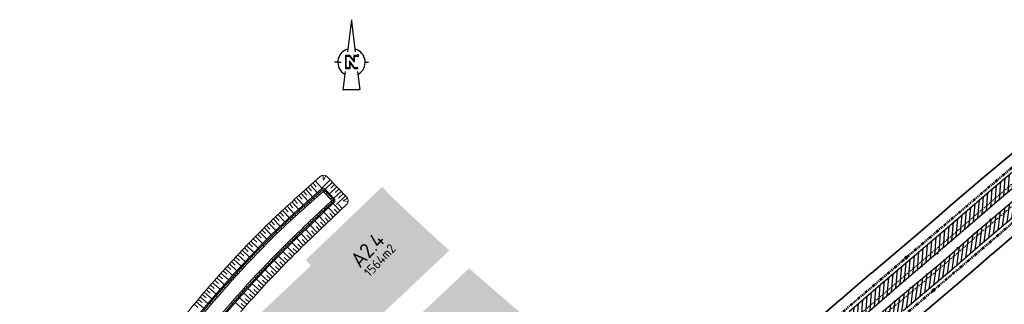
# Model space of a CAD drawing. Header units: metres. Extents: x 103182 to 107392, y 427230 to 428724.
# Tile 11 of 42: x 104207 to 104598, y 428185 to 428298. Entities that reach past the tile are written whole.
import ezdxf

# ---------------------------------------------------------------- set-up
doc = ezdxf.new("R2010")
doc.units = ezdxf.units.M
for name, pattern in [('AM-AS', [16, 10, -2, 2, -2]), ('DASHED2', [0.375, 0.25, -0.125]), ('RI-DRAINAGE', [19.2, 6, -1.8, 1.8, -1.8, 2.4, -1.8, 1.8, -1.8])]:
    doc.linetypes.add(name, pattern=pattern)
for name, color, linetype in [('!tm_306-raster_symb', 7, 'Continuous'), ('5m1 zonering', 252, 'Continuous'), ('5m1 zonering hatch', 10, 'Continuous')]:
    doc.layers.add(name, color=color, linetype=linetype)
for name, color, linetype, lineweight in [('12.5m1 zonering', 210, 'AM-AS', 25), ('_BPD_uitgifte hatch noord', 50, 'Continuous', 0), ('_VOLKER WESSELS_uitgifte hatch noord', 61, 'Continuous', 0), ('N-GV-GW-TALUD_TEEN-G', 90, 'Continuous', 35), ('N-WE-GW-TALUD_KRUIN-G', 90, 'Continuous', 35), ('N-WE-GW-TALUDARCERING_KORT-G', 96, 'Continuous', 50), ('N-WE-GW-TALUDARCERING_LANG-G', 96, 'Continuous', 18), ('N-WE-IE-TERREINAFSCHEIDING_KUNSTMATIG_HEKWERK-G', 20, 'IE-TERREINAFSCHEIDING-KUNSTMATIG', 35), ('N-WE-RI-DRAINAGE_DRAIN-G', 90, 'RI-DRAINAGE', 35), ('N-WE-VH-VERHARDING-G', 252, 'Continuous', 18), ('X-XX-AL-ORIENTATIE-S', 7, 'Continuous', 25)]:
    doc.layers.add(name, color=color, linetype=linetype, lineweight=lineweight)
doc.layers.add('_TRIVIRE_uitgfite hatch noord', color=7, linetype='Continuous', lineweight=0, true_color=0xe3bb5f)
doc.layers.add('Uigifte VolkerWessels A2.4 noord', color=7, linetype='Continuous', transparency=0.5)
doc.layers.add('Uitgifte VolkerWessels opp noord', color=7, linetype='Continuous', transparency=0.5)
doc.styles.add('NLCS-ISO-M500-T25', font='NLCS-ISO.ttf', dxfattribs={"height": 1.25})
doc.linetypes.add('IE-TERREINAFSCHEIDING-KUNSTMATIG', pattern='A,4,[82,NLCS.SHX,S=0.75,R=90,X=0,Y=0],4,-2', length=10)

# ---------------------------------------------------------------- blocks, each defined once
blk = doc.blocks.new('Noordpijl Advin')
blk.add_hatch(color=256).paths.add_polyline_path([(2.18, 2.74), (0.92, 2.74), (0.92, 0.69), (-0.59, 2.74), (-2.32, 2.74), (-2.32, -2.44), (-0.56, -2.44), (-0.56, -0.24), (1.04, -2.44), (2.54, -2.44), (2.54, -2.17), (1.18, -2.17), (-0.83, 0.59), (-0.83, -2.17), (-2.05, -2.17), (-2.05, 2.47), (-0.72, 2.47), (0.91, 0.24), (1.19, 0.24), (1.19, 2.47), (2.18, 2.47, 5.532946)])
for p, q in [((0.03, 16.93), (-1.54, 4.14)), ((-2.5, -3.65), (-3.41, -11.07))]:
    blk.add_line(p, q)
for points in [[(-0.05, 16.28), (1.46, 4.17)], [(-5.42, 0), (-6.7, 0)], [(-5.42, 0), (-4.14, 0)], [(5.42, 0), (6.7, 0)], [(2.44, -3.69), (3.34, -10.91), (-3.39, -10.91)]]:
    blk.add_lwpolyline(points)
blk.add_lwpolyline([(2.18, 2.74), (0.92, 2.74), (0.92, 0.69), (-0.59, 2.74), (-2.32, 2.74), (-2.32, -2.44), (-0.56, -2.44), (-0.56, -0.24), (1.04, -2.44), (2.54, -2.44), (2.54, -2.17), (1.18, -2.17), (-0.83, 0.59), (-0.83, -2.17), (-2.05, -2.17), (-2.05, 2.47), (-0.72, 2.47), (0.91, 0.24), (1.19, 0.24), (1.19, 2.47), (2.18, 2.47), (2.18, 2.47, 5.532946)], format="xyb", close=True)
for start, end in [(105.0458, 240.9591), (300.177, 74.0417)]:
    blk.add_arc((0, 0), 5.42, start, end)
for points in [[(-0.05, 16.28), (0.03, 16.93), (1.46, 4.17), (1.63, 4.11)], [(2.42, -3.7), (2.57, -3.59), (3.34, -10.91), (3.52, -11.07)], [(-3.41, -11.07), (-3.39, -10.91), (3.52, -11.07), (3.34, -10.91)]]:
    blk.add_solid(points)
blk = doc.blocks.new('talud')
at = {"layer": 'N-GV-GW-TALUD_TEEN-G', "color": 251, "lineweight": 0, "ltscale": 10, "flags": 128}
for points in [[(104246.72, 428144.1, 0.003549), (104251.38, 428148.96, -0.000023), (104251.43, 428149.01, 0.019357), (104275.45, 428176.5, -0.026452), (104307.28, 428211.91, -0.010648), (104321.28, 428224.91), (104327.21, 428230.18), (104330.62, 428226.59), (104319.47, 428215.97, 0.006491), (104311.2, 428207.91, 0.00213), (104311.12, 428207.83, 0.026316), (104279.81, 428172.99, -0.032915), (104237.24, 428126.85, -0.007018), (104227.38, 428117.75, -0.025862), (104188.96, 428086.71, 0.009168), (104175.94, 428076.89)], [(104245.86, 428144.93, 0.00353), (104250.51, 428149.78, -0.000016), (104250.54, 428149.82, 0.019365), (104274.52, 428177.26, -0.026458), (104306.44, 428212.77, -0.010653), (104320.49, 428225.81), (104326.57, 428231.22, -0.404706), (104327.93, 428231.16), (104331.64, 428227.25, -0.413886), (104331.61, 428225.87), (104320.29, 428215.1, 0.006487), (104312.05, 428207.06, 0.000071), (104311.96, 428206.98, 0.02631), (104280.74, 428172.23, -0.032915), (104238.06, 428125.98, -0.007018), (104228.18, 428116.86, -0.025862), (104189.66, 428085.74, 0.00944), (104176.29, 428075.65)]]:
    blk.add_lwpolyline(points, format="xyb", dxfattribs=at)
at = {"layer": 'N-WE-GW-TALUD_KRUIN-G', "color": 251, "lineweight": 0, "ltscale": 0.2, "flags": 128}
blk.add_lwpolyline([(104251.92, 428157.16, 0.015998), (104271.4, 428179.77, -0.026475), (104303.64, 428215.62, -0.010671), (104317.83, 428228.8), (104326.06, 428236.15, -0.404706), (104328.84, 428236.03), (104336.6, 428227.86, -0.413886), (104336.53, 428225.03), (104323.05, 428212.2, 0.006505), (104314.86, 428204.21, 0.026406), (104283.85, 428169.72, -0.032915), (104240.82, 428123.08, -0.007018), (104230.85, 428113.88, -0.025862), (104192.01, 428082.5, 0.007895), (104180.91, 428074.18), (104180.91, 428074.18)], format="xyb", dxfattribs=at)
at = {"layer": 'N-WE-GW-TALUD_KRUIN-G', "color": 251, "lineweight": 0, "ltscale": 10, "flags": 128}
blk.add_lwpolyline([(104246.22, 428144.59, 0.003538), (104250.87, 428149.44, -0.000019), (104250.91, 428149.48, 0.019362), (104274.91, 428176.94, -0.026455), (104306.79, 428212.41, -0.010651), (104320.82, 428225.43), (104326.9, 428230.84, -0.404706), (104327.57, 428230.82), (104331.28, 428226.91, -0.413886), (104331.26, 428226.23), (104319.95, 428215.46, 0.006488), (104311.7, 428207.42, 0.000071), (104311.61, 428207.33, 0.026312), (104280.35, 428172.55, -0.032915), (104237.72, 428126.34, -0.007018), (104227.84, 428117.23, -0.025862), (104189.37, 428086.15, 0.009327), (104176.14, 428076.17)], format="xyb", dxfattribs=at)
at = {"layer": 'N-WE-GW-TALUDARCERING_KORT-G', "color": 251, "lineweight": 0}
for p, q in [((104323.15, 428233.55), (104324.49, 428232.06)), ((104330.06, 428234.74), (104326.66, 428231.51)), ((104327.04, 428236.62), (104327.39, 428234.65)), ((104319.42, 428230.22), (104320.76, 428228.73)), ((104321.29, 428231.89), (104322.63, 428230.39)), ((104326.11, 428230.14), (104326.35, 428229.88)), ((104328.06, 428230.31), (104327.8, 428230.06)), ((104331.78, 428232.93), (104330.33, 428231.55)), ((104333.51, 428231.12), (104332.05, 428229.74)), ((104335.23, 428229.3), (104333.29, 428227.46)), ((104313.85, 428225.21), (104315.19, 428223.73)), ((104315.7, 428226.89), (104317.04, 428225.4)), ((104317.56, 428228.56), (104318.89, 428227.06)), ((104322.38, 428226.82), (104322.61, 428226.56)), ((104324.25, 428228.48), (104324.48, 428228.22)), ((104329.78, 428228.49), (104329.52, 428228.25)), ((104331.41, 428226.63), (104330.99, 428226.58)), ((104336.9, 428227.45), (104335.15, 428226.48)), ((104310.17, 428221.82), (104311.53, 428220.36)), ((104312, 428223.52), (104313.36, 428222.05)), ((104316.8, 428221.81), (104317.03, 428221.55)), ((104318.65, 428223.49), (104318.88, 428223.23)), ((104320.51, 428225.16), (104320.74, 428224.9)), ((104326.15, 428221.36), (104325.91, 428221.62)), ((104327.96, 428223.09), (104327.72, 428223.34)), ((104329.77, 428224.81), (104329.53, 428225.06)), ((104331.2, 428219.95), (104329.82, 428221.4)), ((104333.01, 428221.68), (104331.63, 428223.12)), ((104334.82, 428223.4), (104333.36, 428224.93)), ((104306.53, 428218.39), (104307.91, 428216.95)), ((104308.34, 428220.11), (104309.71, 428218.66)), ((104313.12, 428218.42), (104313.36, 428218.17)), ((104314.95, 428220.12), (104315.19, 428219.86)), ((104322.53, 428217.91), (104322.29, 428218.17)), ((104324.34, 428219.64), (104324.1, 428219.89)), ((104327.57, 428216.51), (104326.19, 428217.95)), ((104329.38, 428218.23), (104328.01, 428219.68)), ((104302.94, 428214.92), (104304.35, 428213.51)), ((104304.72, 428216.67), (104306.11, 428215.23)), ((104309.48, 428214.99), (104309.72, 428214.74)), ((104311.29, 428216.71), (104311.53, 428216.46)), ((104318.91, 428214.47), (104318.66, 428214.72)), ((104320.72, 428216.19), (104320.48, 428216.44)), ((104323.95, 428213.06), (104322.57, 428214.51)), ((104325.76, 428214.78), (104324.38, 428216.23)), ((104299.43, 428211.35), (104300.86, 428209.96)), ((104301.18, 428213.14), (104302.6, 428211.74)), ((104304.14, 428209.73), (104304.39, 428209.48)), ((104305.89, 428211.51), (104306.14, 428211.26)), ((104307.67, 428213.26), (104307.92, 428213.01)), ((104315.31, 428210.99), (104315.07, 428211.24)), ((104317.1, 428212.73), (104316.86, 428212.99)), ((104320.34, 428209.6), (104318.95, 428211.04)), ((104322.14, 428211.33), (104320.76, 428212.78)), ((104294.24, 428205.94), (104295.7, 428204.57)), ((104295.96, 428207.75), (104297.41, 428206.37)), ((104297.69, 428209.56), (104299.13, 428208.17)), ((104300.65, 428206.15), (104300.9, 428205.9)), ((104302.39, 428207.94), (104302.64, 428207.7)), ((104309.99, 428205.7), (104309.74, 428205.95)), ((104311.76, 428207.48), (104311.51, 428207.72)), ((104313.53, 428209.24), (104313.28, 428209.49)), ((104314.99, 428204.34), (104313.58, 428205.76)), ((104316.76, 428206.11), (104315.36, 428207.53)), ((104318.55, 428207.86), (104317.15, 428209.29)), ((104290.83, 428202.28), (104292.3, 428200.92)), ((104292.53, 428204.11), (104293.99, 428202.75)), ((104297.21, 428202.52), (104297.46, 428202.28)), ((104298.92, 428204.34), (104299.18, 428204.1)), ((104306.5, 428202.13), (104306.25, 428202.37)), ((104308.24, 428203.92), (104307.99, 428204.17)), ((104311.47, 428200.79), (104310.04, 428202.19)), ((104313.23, 428202.57), (104311.8, 428203.98)), ((104287.46, 428198.58), (104288.95, 428197.25)), ((104289.14, 428200.44), (104290.62, 428199.09)), ((104293.8, 428198.86), (104294.06, 428198.62)), ((104295.5, 428200.7), (104295.75, 428200.46)), ((104303.04, 428198.51), (104302.79, 428198.75)), ((104304.77, 428200.32), (104304.51, 428200.57)), ((104308, 428197.19), (104306.55, 428198.58)), ((104309.73, 428199), (104308.29, 428200.39)), ((104284.14, 428194.85), (104285.64, 428193.53)), ((104285.79, 428196.72), (104287.29, 428195.39)), ((104290.44, 428195.16), (104290.7, 428194.93)), ((104292.11, 428197.02), (104292.37, 428196.78)), ((104299.63, 428194.86), (104299.37, 428195.1)), ((104301.33, 428196.69), (104301.08, 428196.93)), ((104304.57, 428193.56), (104303.1, 428194.92)), ((104306.28, 428195.38), (104304.82, 428196.75)), ((104280.85, 428191.08), (104282.36, 428189.78)), ((104282.49, 428192.97), (104283.99, 428191.66)), ((104287.11, 428191.43), (104287.38, 428191.19)), ((104288.77, 428193.3), (104289.03, 428193.07)), ((104296.26, 428191.17), (104296, 428191.4)), ((104297.94, 428193.02), (104297.68, 428193.25)), ((104301.17, 428189.89), (104299.7, 428191.23)), ((104302.87, 428191.73), (104301.4, 428193.08)), ((104277.6, 428187.28), (104279.13, 428185.99)), ((104279.22, 428189.19), (104280.74, 428187.89)), ((104283.83, 428187.65), (104284.1, 428187.42)), ((104285.47, 428189.54), (104285.73, 428189.31)), ((104292.93, 428187.44), (104292.67, 428187.67)), ((104294.59, 428189.31), (104294.33, 428189.54)), ((104297.82, 428186.17), (104296.33, 428187.51)), ((104299.49, 428188.03), (104298.01, 428189.37)), ((104276, 428185.37), (104277.53, 428184.08)), ((104282.21, 428185.75), (104282.47, 428185.53)), ((104291.28, 428185.56), (104291.02, 428185.79)), ((104296.17, 428184.3), (104294.67, 428185.63))]:
    blk.add_line(p, q, dxfattribs=at)
at = {"layer": 'N-WE-GW-TALUDARCERING_LANG-G', "color": 251, "lineweight": 0}
for p, q in [((104324.09, 428234.39), (104326.66, 428231.51)), ((104328.26, 428236.45), (104327.39, 428234.65)), ((104330.92, 428233.84), (104328.02, 428231.07)), ((104318.49, 428229.39), (104321.16, 428226.4)), ((104320.36, 428231.05), (104323.03, 428228.07)), ((104322.22, 428232.72), (104324.9, 428229.73)), ((104325.18, 428229.31), (104325.64, 428228.79)), ((104327.07, 428230.94), (104327.39, 428229.99)), ((104328.92, 428229.4), (104328.41, 428228.92)), ((104332.64, 428232.02), (104329.74, 428229.26)), ((104334.37, 428230.21), (104331.46, 428227.45)), ((104314.77, 428226.05), (104317.46, 428223.09)), ((104316.63, 428227.72), (104319.3, 428224.74)), ((104321.44, 428225.99), (104321.91, 428225.46)), ((104323.31, 428227.65), (104323.78, 428227.13)), ((104330.64, 428227.59), (104330.13, 428227.1)), ((104330.68, 428225.67), (104330.19, 428226.18)), ((104333.91, 428222.54), (104331.15, 428225.44)), ((104336.09, 428228.4), (104332.53, 428225.02)), ((104337.14, 428226.24), (104335.15, 428226.48)), ((104311.08, 428222.67), (104313.8, 428219.74)), ((104312.92, 428224.37), (104315.62, 428221.42)), ((104317.72, 428222.65), (104318.19, 428222.13)), ((104319.58, 428224.32), (104320.04, 428223.8)), ((104327.05, 428222.22), (104326.57, 428222.73)), ((104330.29, 428219.09), (104327.53, 428221.99)), ((104328.87, 428223.95), (104328.38, 428224.45)), ((104332.1, 428220.81), (104329.34, 428223.71)), ((104305.62, 428217.53), (104308.39, 428214.64)), ((104307.43, 428219.26), (104310.18, 428216.35)), ((104309.25, 428220.97), (104311.99, 428218.05)), ((104312.21, 428217.57), (104312.68, 428217.06)), ((104314.03, 428219.27), (104314.51, 428218.76)), ((104315.87, 428220.97), (104316.35, 428220.45)), ((104321.62, 428217.05), (104321.14, 428217.56)), ((104323.43, 428218.78), (104322.95, 428219.28)), ((104326.67, 428215.64), (104323.91, 428218.54)), ((104325.24, 428220.5), (104324.76, 428221.01)), ((104328.48, 428217.37), (104325.72, 428220.26)), ((104302.06, 428214.03), (104304.9, 428211.21)), ((104303.82, 428215.8), (104306.6, 428212.92)), ((104308.58, 428214.13), (104309.06, 428213.62)), ((104310.39, 428215.85), (104310.87, 428215.34)), ((104318, 428213.6), (104317.52, 428214.11)), ((104319.81, 428215.33), (104319.33, 428215.84)), ((104323.05, 428212.2), (104320.29, 428215.1)), ((104324.86, 428213.92), (104322.1, 428216.82)), ((104298.56, 428210.46), (104301.43, 428207.67)), ((104300.3, 428212.25), (104303.16, 428209.45)), ((104305.01, 428210.62), (104305.51, 428210.13)), ((104306.78, 428212.39), (104307.27, 428211.9)), ((104314.42, 428210.12), (104313.93, 428210.62)), ((104317.65, 428206.98), (104314.85, 428209.84)), ((104316.21, 428211.86), (104315.72, 428212.37)), ((104319.44, 428208.73), (104316.65, 428211.6)), ((104321.24, 428210.47), (104318.47, 428213.35)), ((104295.1, 428206.85), (104298, 428204.09)), ((104296.82, 428208.66), (104299.71, 428205.89)), ((104301.52, 428207.04), (104302.02, 428206.56)), ((104303.26, 428208.84), (104303.76, 428208.35)), ((104310.87, 428206.59), (104310.38, 428207.08)), ((104314.11, 428203.46), (104311.27, 428206.28)), ((104312.64, 428208.36), (104312.15, 428208.85)), ((104315.88, 428205.23), (104313.05, 428208.06)), ((104291.68, 428203.2), (104294.61, 428200.48)), ((104293.38, 428205.03), (104296.3, 428202.29)), ((104298.06, 428203.43), (104298.57, 428202.95)), ((104299.79, 428205.24), (104300.29, 428204.76)), ((104307.37, 428203.03), (104306.87, 428203.51)), ((104310.6, 428199.89), (104307.73, 428202.68)), ((104309.12, 428204.81), (104308.62, 428205.3)), ((104312.35, 428201.68), (104309.5, 428204.49)), ((104288.3, 428199.51), (104291.26, 428196.82)), ((104289.99, 428201.36), (104292.93, 428198.66)), ((104292.96, 428197.94), (104293.47, 428197.47)), ((104294.65, 428199.78), (104295.16, 428199.3)), ((104296.35, 428201.61), (104296.86, 428201.13)), ((104302.19, 428197.6), (104301.68, 428198.08)), ((104303.9, 428199.42), (104303.4, 428199.9)), ((104307.14, 428196.29), (104304.24, 428199.04)), ((104305.63, 428201.23), (104305.13, 428201.71)), ((104308.86, 428198.1), (104305.98, 428200.87)), ((104284.96, 428195.79), (104287.96, 428193.14)), ((104286.63, 428197.65), (104289.61, 428194.98)), ((104289.6, 428194.23), (104290.12, 428193.76)), ((104291.27, 428196.09), (104291.79, 428195.62)), ((104298.78, 428193.94), (104298.27, 428194.41)), ((104300.48, 428195.78), (104299.97, 428196.25)), ((104303.71, 428192.64), (104300.78, 428195.37)), ((104305.42, 428194.47), (104302.5, 428197.21)), ((104280.03, 428190.14), (104283.07, 428187.53)), ((104281.67, 428192.03), (104284.69, 428189.41)), ((104283.31, 428193.91), (104286.32, 428191.28)), ((104286.29, 428190.49), (104286.82, 428190.02)), ((104287.94, 428192.36), (104288.46, 428191.9)), ((104295.42, 428190.24), (104294.9, 428190.71)), ((104297.1, 428192.09), (104296.58, 428192.56)), ((104300.33, 428188.96), (104297.37, 428191.65)), ((104302.02, 428190.81), (104299.07, 428193.51)), ((104276.8, 428186.32), (104279.86, 428183.75)), ((104278.41, 428188.24), (104281.46, 428185.65)), ((104283.02, 428186.7), (104283.55, 428186.25)), ((104284.65, 428188.6), (104285.18, 428188.14)), ((104292.1, 428186.5), (104291.58, 428186.96)), ((104293.76, 428188.37), (104293.23, 428188.84)), ((104296.99, 428185.24), (104294, 428187.89)), ((104298.66, 428187.11), (104295.68, 428189.78)), ((104295.34, 428183.37), (104292.33, 428186))]:
    blk.add_line(p, q, dxfattribs=at)
blk = doc.blocks.new('Perenlaantje+Akenwijk')
for points in [[(104558.95, 428204.06, 0.198912), (104558.68, 428204.2), (104558.62, 428203.4, 0.668179)], [(104569.92, 428191.19, 0.198912), (104569.65, 428191.33), (104569.58, 428190.54, 0.668179)]]:
    blk.add_hatch(color=256).paths.add_polyline_path(points)
at = {"layer": '5m1 zonering hatch'}
h = blk.add_hatch(dxfattribs=at)
h.set_pattern_fill('ANSI31', color=256, scale=0.5)
h.set_pattern_definition([(265.34017, (104277.8134, 427941.8047), (1.5822527, -0.128968), [])])
h.paths.add_polyline_path([(104437.65, 428098.48), (104414.83, 428078.23), (104402.7, 428068.15), (104384.37, 428052.34), (104373.06, 428042.8), (104354.49, 428026.52), (104329.32, 428004.88), (104312.1, 427989.85), (104291.58, 427971.93), (104252.29, 427937.96), (104240.86, 427928.03), (104244.12, 427924.24), (104255.56, 427934.18), (104294.86, 427968.16), (104315.38, 427986.08), (104332.59, 428001.1), (104357.77, 428022.74), (104376.32, 428039.01), (104387.62, 428048.54), (104405.93, 428064.33), (104418.09, 428074.44), (104439.59, 428093.52)])
h.paths.add_polyline_path([(104455.84, 428107.34), (104461.15, 428111.9), (104479.08, 428127.23), (104495.46, 428141.07), (104508.03, 428151.97), (104521.11, 428163.21), (104532.67, 428172.85), (104539.33, 428178.66), (104551.92, 428189.47), (104557.95, 428194.66), (104576.68, 428210.63), (104583.21, 428216.3), (104595.8, 428227.11), (104615.77, 428244), (104628, 428254.45), (104634.53, 428259.76), (104631.23, 428263.52), (104624.8, 428258.29), (104612.53, 428247.81), (104592.56, 428230.91), (104579.94, 428220.09), (104573.41, 428214.42), (104554.69, 428198.45), (104548.66, 428193.26), (104536.06, 428182.44), (104529.42, 428176.66), (104517.88, 428167.03), (104504.76, 428155.75), (104492.21, 428144.87), (104475.84, 428131.04), (104457.89, 428115.7), (104452.6, 428111.16), (104440.95, 428101.41), (104437.65, 428098.48), (104439.59, 428093.52), (104444.21, 428097.62)])
h = blk.add_hatch(dxfattribs=at)
h.set_pattern_fill('ANSI31', color=256, scale=0.5)
h.set_pattern_definition([(82.1094, (104348.509, 427637.852), (-1.5724696, 0.217935), [])])
h.paths.add_polyline_path([(104455.89, 428095.83), (104471.93, 428109.27), (104497.85, 428131.53), (104510.42, 428142.2), (104529.65, 428158.81), (104535.4, 428163.73), (104544.82, 428171.88), (104551.04, 428177.3), (104557.47, 428182.7), (104576.86, 428198.98), (104589.06, 428209.67), (104615.03, 428231.67), (104627.74, 428242.53), (104640.16, 428253.35), (104636.87, 428257.1), (104624.48, 428246.31), (104611.79, 428235.48), (104585.79, 428213.46), (104573.6, 428202.78), (104554.25, 428186.53), (104547.79, 428181.09), (104541.55, 428175.66), (104532.14, 428167.52), (104526.39, 428162.6), (104507.17, 428146), (104494.61, 428135.33), (104468.7, 428113.08), (104452.62, 428099.62), (104433.39, 428082.55), (104426.75, 428076.82), (104420.62, 428071.55), (104402.02, 428055.9), (104372.95, 428030.74), (104360.29, 428020.1), (104341.54, 428003.41), (104323.23, 427987.9), (104311.92, 427977.88), (104291.99, 427960.41), (104274.55, 427945.59), (104260.33, 427933.17), (104246.57, 427921.39), (104249.84, 427917.6), (104263.6, 427929.39), (104277.81, 427941.8), (104295.26, 427956.62), (104315.23, 427974.13), (104326.5, 427984.12), (104344.82, 427999.64), (104363.56, 428016.32), (104376.19, 428026.94), (104405.27, 428052.1), (104423.86, 428067.75), (104430.02, 428073.03), (104436.68, 428078.79)])
at = {"layer": '!tm_306-raster_symb', "color": 251}
for centre in [(104595.8, 428227.11), (104589.65, 428221.8), (104592.12, 428219.03), (104583.21, 428216.3), (104585.79, 428213.46), (104576.68, 428210.63), (104571.13, 428205.49), (104579.05, 428207.69), (104573.6, 428202.78), (104564.71, 428200.32), (104557.95, 428194.66), (104566.88, 428197.28), (104560.39, 428191.77), (104551.92, 428189.47), (104554.25, 428186.53)]:
    blk.add_circle(centre, 0.2, dxfattribs=at)
at = {"ltscale": 1000}
for p, q in [((104558.7, 428204.37), (104558.09, 428203.85)), ((104558.09, 428203.85), (104558.61, 428203.24)), ((104558.61, 428203.24), (104559.21, 428203.76)), ((104559.21, 428203.76), (104558.7, 428204.37)), ((104569.66, 428191.5), (104569.05, 428190.99)), ((104569.05, 428190.99), (104569.56, 428190.37)), ((104569.56, 428190.37), (104570.18, 428190.89)), ((104570.18, 428190.89), (104569.66, 428191.5))]:
    blk.add_line(p, q, dxfattribs=at)
for p, q in [((104558.61, 428203.24), (104558.7, 428204.37)), ((104569.56, 428190.37), (104569.66, 428191.5))]:
    blk.add_line(p, q)
for centre in [(104558.65, 428203.8), (104569.61, 428190.94)]:
    blk.add_circle(centre, 0.4)
at = {"layer": '12.5m1 zonering', "ltscale": 0.5, "const_width": 0.1, "flags": 128}
for points in [[(104237.18, 427932.28), (104248.66, 427942.18), (104250.88, 427944.09), (104265.14, 427956.48), (104282.52, 427971.37), (104287.94, 427976.09), (104302.4, 427988.75), (104308.4, 427994.03), (104313.78, 427998.76), (104325.76, 428009.06), (104332.04, 428014.42), (104350.77, 428030.8), (104350.96, 428030.97), (104363.47, 428041.71), (104369.5, 428046.93), (104380.71, 428056.54), (104392.63, 428066.84), (104399.13, 428072.38), (104411.28, 428082.53), (104417.21, 428087.71), (104423.77, 428093.46), (104437.34, 428105.5), (104443.29, 428110.63), (104449.02, 428115.43), (104454.33, 428119.93), (104459.29, 428124.12), (104472.25, 428135.23), (104485.28, 428146.32), (104488.58, 428149.12), (104497.72, 428156.96), (104501.15, 428159.93), (104514.27, 428171.23), (104517.05, 428173.59), (104522.86, 428178.5), (104525.73, 428180.94), (104532.13, 428186.49), (104532.36, 428186.7), (104538.46, 428191.98), (104544.94, 428197.47), (104545.02, 428197.55), (104551.1, 428202.72), (104564.19, 428213.79), (104569.74, 428218.59), (104576.29, 428224.31), (104576.44, 428224.43), (104588.98, 428235.13), (104602.43, 428246.51), (104608.92, 428252.03), (104615.07, 428257.28), (104621.14, 428262.52), (104627.65, 428268)], [(104253.51, 427913.35), (104264.98, 427923.24), (104267.23, 427925.18), (104281.47, 427937.55), (104298.86, 427952.45), (104304.38, 427957.26), (104318.88, 427969.95), (104324.91, 427975.26), (104330.19, 427979.89), (104342.02, 427990.07), (104348.38, 427995.5), (104367.12, 428011.89), (104367.22, 428011.98), (104379.79, 428022.77), (104385.82, 428027.99), (104397.01, 428037.59), (104408.91, 428047.86), (104415.26, 428053.27), (104427.34, 428063.38), (104427.52, 428063.53), (104433.66, 428068.89), (104440.3, 428074.7), (104453.8, 428086.68), (104459.47, 428091.57), (104465.13, 428096.31), (104470.49, 428100.85), (104475.5, 428105.09), (104488.49, 428116.22), (104501.46, 428127.27), (104504.8, 428130.1), (104514.04, 428138.02), (104517.49, 428141.01), (104530.51, 428152.23), (104533.21, 428154.52), (104539.02, 428159.43), (104542.01, 428161.97), (104548.53, 428167.63), (104548.75, 428167.82), (104554.73, 428172.99), (104561.12, 428178.42), (104561.23, 428178.51), (104567.27, 428183.65), (104580.44, 428194.79), (104586.13, 428199.72), (104592.61, 428205.37), (104592.65, 428205.4), (104605.17, 428216.08), (104618.6, 428227.45), (104625.13, 428233), (104631.35, 428238.31), (104633.46, 428240.13)]]:
    blk.add_lwpolyline(points, dxfattribs=at)
at = {"layer": '5m1 zonering', "color": 251}
for points in [[(104536.06, 428182.44), (104548.66, 428193.26), (104554.69, 428198.45), (104573.41, 428214.42), (104579.94, 428220.09), (104592.56, 428230.91), (104612.53, 428247.81)], [(104615.03, 428231.67), (104589.06, 428209.67), (104576.86, 428198.98), (104557.47, 428182.7)], [(104539.33, 428178.66), (104551.92, 428189.47), (104557.95, 428194.66), (104576.68, 428210.63), (104583.21, 428216.3), (104595.8, 428227.11), (104615.77, 428244)], [(104547.79, 428181.09), (104554.25, 428186.53), (104573.6, 428202.78), (104585.79, 428213.46), (104611.79, 428235.48)]]:
    blk.add_lwpolyline(points, dxfattribs=at)
at = {"layer": '5m1 zonering'}
for points in [[(104536.06, 428182.44), (104548.66, 428193.26), (104554.69, 428198.45), (104573.41, 428214.42), (104579.94, 428220.09), (104592.56, 428230.91), (104612.53, 428247.81)], [(104615.03, 428231.67), (104589.06, 428209.67), (104576.86, 428198.98), (104557.47, 428182.7)], [(104539.33, 428178.66), (104551.92, 428189.47), (104557.95, 428194.66), (104576.68, 428210.63), (104583.21, 428216.3), (104595.8, 428227.11), (104615.77, 428244)], [(104547.79, 428181.09), (104554.25, 428186.53), (104573.6, 428202.78), (104585.79, 428213.46), (104611.79, 428235.48)]]:
    blk.add_lwpolyline(points, dxfattribs=at)
at = {"layer": 'N-WE-IE-TERREINAFSCHEIDING_KUNSTMATIG_HEKWERK-G', "color": 251, "ltscale": 0.2, "flags": 128}
for points in [[(104309.29, 427995.08), (104313.65, 427998.91), (104325.63, 428009.21), (104331.91, 428014.57), (104350.63, 428030.95), (104350.83, 428031.12), (104363.34, 428041.86), (104369.37, 428047.08), (104380.58, 428056.69), (104392.5, 428066.99), (104399.01, 428072.53), (104411.15, 428082.69), (104417.08, 428087.87), (104423.63, 428093.61), (104437.21, 428105.65), (104443.16, 428110.78), (104448.89, 428115.58), (104454.2, 428120.08), (104459.16, 428124.28), (104472.12, 428135.38), (104485.15, 428146.48), (104488.45, 428149.28), (104497.59, 428157.11), (104501.02, 428160.08), (104514.14, 428171.38), (104516.92, 428173.75), (104522.73, 428178.65), (104525.6, 428181.09), (104531.99, 428186.64), (104532.23, 428186.85), (104538.33, 428192.13), (104544.81, 428197.63), (104544.89, 428197.7), (104550.97, 428202.87), (104564.06, 428213.94), (104569.61, 428218.74), (104576.16, 428224.46), (104576.31, 428224.59), (104588.85, 428235.28), (104602.3, 428246.66), (104608.79, 428252.18), (104614.94, 428257.43), (104618.08, 428260.14), (104621.85, 428255.77)], [(104630.56, 428244.99), (104634.33, 428240.62), (104631.48, 428238.16), (104625.26, 428232.85), (104618.73, 428227.29), (104605.3, 428215.92), (104592.78, 428205.25), (104592.74, 428205.22), (104586.26, 428199.57), (104580.57, 428194.64), (104567.4, 428183.5), (104561.36, 428178.36), (104561.25, 428178.27), (104554.86, 428172.84), (104548.88, 428167.66), (104548.66, 428167.48), (104542.14, 428161.82), (104539.15, 428159.28), (104533.34, 428154.37), (104530.64, 428152.08), (104517.62, 428140.86), (104514.17, 428137.87), (104504.93, 428129.95), (104501.59, 428127.12), (104488.62, 428116.06), (104475.63, 428104.93), (104470.62, 428100.7), (104465.26, 428096.15), (104459.6, 428091.42), (104453.93, 428086.53), (104440.43, 428074.55), (104433.8, 428068.74), (104427.65, 428063.37), (104427.47, 428063.23), (104415.39, 428053.12), (104409.04, 428047.71), (104397.14, 428037.44), (104385.95, 428027.84), (104379.92, 428022.62), (104367.35, 428011.83), (104367.25, 428011.74), (104348.52, 427995.35), (104342.15, 427989.92), (104330.32, 427979.74), (104326.39, 427976.29)]]:
    blk.add_lwpolyline(points, dxfattribs=at)
at = {"layer": 'N-WE-RI-DRAINAGE_DRAIN-G', "color": 251, "ltscale": 0.2, "flags": 128}
for points in [[(104558.85, 428204.18), (104625.55, 428261.11)], [(104559.06, 428203.94), (104625.76, 428260.87)], [(104630.42, 428243.08), (104569.82, 428191.31)], [(104630.63, 428242.84), (104570.02, 428191.07)], [(104495.62, 428150.02), (104558.24, 428203.66)], [(104495.83, 428149.78), (104558.45, 428203.42)], [(104569.2, 428190.8), (104509.08, 428139.3)], [(104569.41, 428190.56), (104509.28, 428139.06)]]:
    blk.add_lwpolyline(points, dxfattribs=at)
at = {"layer": 'N-WE-VH-VERHARDING-G', "linetype": 'DASHED2', "ltscale": 2.5, "flags": 128}
for points in [[(104316.46, 427988.88), (104331.67, 428002.16), (104356.85, 428023.8), (104375.4, 428040.07), (104386.71, 428049.6), (104405.03, 428065.4), (104417.18, 428075.5), (104443.3, 428098.68), (104454.93, 428108.41), (104460.24, 428112.97), (104478.17, 428128.29), (104494.55, 428142.13), (104507.11, 428153.02), (104520.21, 428164.28), (104531.76, 428173.92), (104538.42, 428179.72), (104551.01, 428190.53), (104557.04, 428195.72), (104575.76, 428211.7), (104582.29, 428217.36), (104594.89, 428228.17), (104614.86, 428245.07), (104623.03, 428252.04)], [(104627.48, 428247.07), (104625.39, 428245.25), (104612.69, 428234.41), (104586.71, 428212.4), (104574.52, 428201.71), (104555.15, 428185.46), (104548.7, 428180.03), (104542.46, 428174.6), (104533.05, 428166.46), (104527.3, 428161.54), (104508.08, 428144.94), (104495.52, 428134.27), (104469.6, 428112.01), (104453.54, 428098.56), (104434.31, 428081.5), (104427.67, 428075.76), (104421.53, 428070.49), (104402.93, 428054.84), (104373.86, 428029.67), (104361.2, 428019.04), (104342.46, 428002.36), (104324.15, 427986.84), (104320.68, 427983.77)]]:
    blk.add_lwpolyline(points, dxfattribs=at)

msp = doc.modelspace()

# ---------------------------------------------------------------- hatches: boundary and pattern name
at = {"layer": '_BPD_uitgifte hatch noord'}
h = msp.add_hatch(color=256, dxfattribs=at)
h.dxf.hatch_style = 1
edge = h.paths.add_edge_path()
edge.add_line((104392.138, 428147.681), (104378.401, 428163.622))
edge.add_line((104378.401, 428163.622), (104374.414, 428160.138))
edge.add_line((104374.414, 428160.138), (104360.479, 428176.295))
edge.add_line((104360.479, 428176.295), (104385.174, 428199.65))
edge.add_arc((105113.716, 429019.945), 1097.113, 228.390204, 230.712243)
edge.add_line((104419.007, 428170.806), (104392.138, 428147.681))
at = {"layer": '_TRIVIRE_uitgfite hatch noord', "transparency": 33554687}
h = msp.add_hatch(color=256, dxfattribs=at)
h.dxf.hatch_style = 1
h.paths.add_polyline_path([(104322.391, 428200.723), (104345.324, 428176.482), (104314.081, 428146.934), (104291.101, 428171.13)])
at = {"layer": '_VOLKER WESSELS_uitgifte hatch noord'}
h = msp.add_hatch(color=256, dxfattribs=at)
h.dxf.hatch_style = 1
h.paths.add_polyline_path([(104377.293, 428206.718, -0.0074453), (104353.405, 428229.006), (104350.736, 428232.056), (104320.301, 428202.934), (104322.391, 428200.723), (104345.324, 428176.482)])

# ---------------------------------------------------------------- block references
msp.add_blockref('Perenlaantje+Akenwijk', (0, 0))
at = {"layer": 'N-WE-GW-TALUD_KRUIN-G'}
msp.add_blockref('talud', (0, 0), dxfattribs=at)
at = {"layer": 'X-XX-AL-ORIENTATIE-S'}
msp.add_blockref('Noordpijl Advin', (104338.465, 428281.545), dxfattribs=at)

# ---------------------------------------------------------------- texts
at = {"layer": 'Uigifte VolkerWessels A2.4 noord', "insert": (104337.449, 428203.567), "char_height": 6, "attachment_point": 1, "rotation": 46.71043, "style": 'NLCS-ISO-M500-T25'}
msp.add_mtext('A2.4', dxfattribs=at)
at = {"layer": 'Uitgifte VolkerWessels opp noord', "insert": (104343.007, 428198.44), "char_height": 3.75, "attachment_point": 1, "rotation": 46.71043, "style": 'NLCS-ISO-M500-T25'}
msp.add_mtext('1564m2', dxfattribs=at)

doc.saveas('drawing.dxf')
